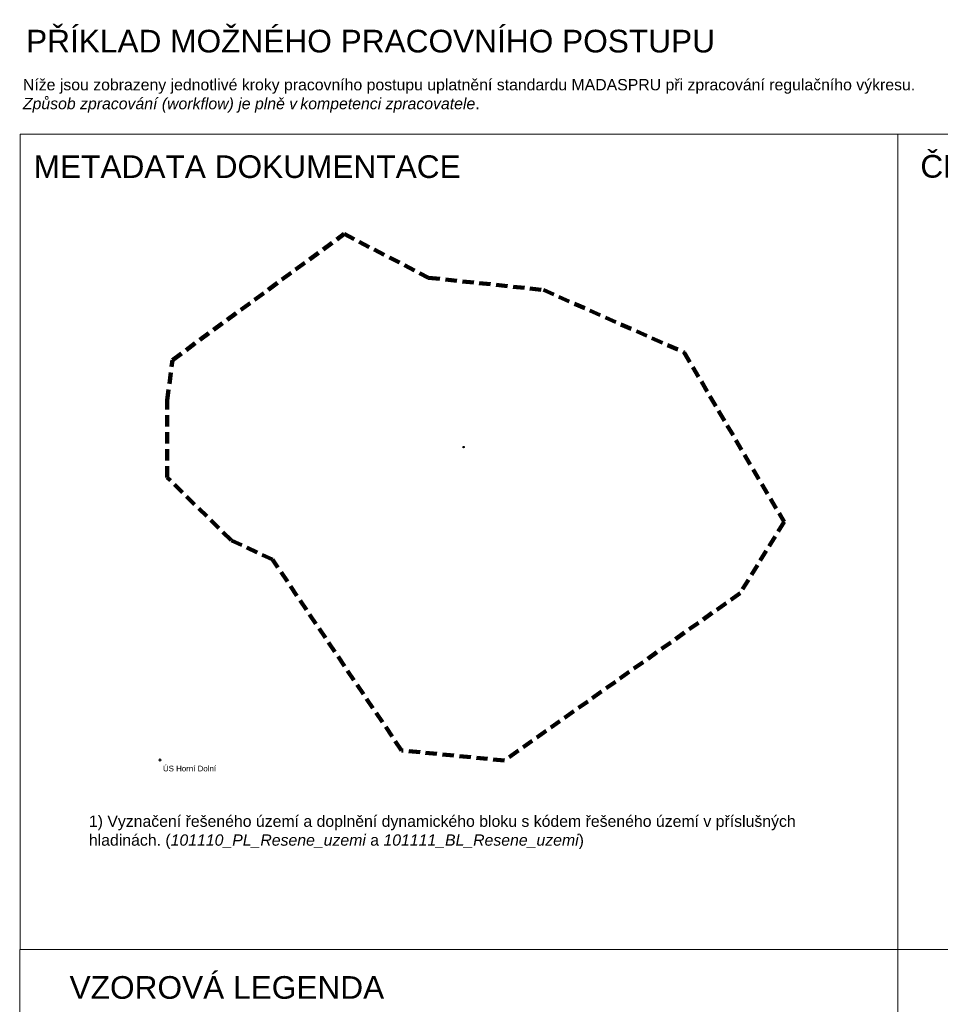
# Model space of a CAD drawing. Header units: metres. Extents: x -5 to 5163, y 1049 to 2798.
# Tile 2 of 22: x -5 to 808, y 1929 to 2798. Entities that reach past the tile are written whole.
import ezdxf

# ---------------------------------------------------------------- set-up
doc = ezdxf.new("R2010")
doc.units = ezdxf.units.M
doc.linetypes.add('DASHED', pattern=[0.75, 0.5, -0.25])
doc.layers.add('000000_BL_Pomocna_netisk_DB', color=7, linetype='Continuous', plot=False)
doc.layers.add('000100_pomocná_standard', color=132, linetype='Continuous', lineweight=18, plot=False)
doc.layers.add('101110_PL_Resene_uzemi', color=6, linetype='DASHED', lineweight=200)
doc.layers.add('101111_BL_Resene_uzemi', color=9, linetype='Continuous')
doc.styles.get("Standard").update_dxf_attribs({"font": 'arial.ttf'})
doc.styles.add('style2', font='arial.ttf', dxfattribs={"height": 2})

# ---------------------------------------------------------------- blocks, each defined once
blk = doc.blocks.new('*U180')
at = {"layer": '000000_BL_Pomocna_netisk_DB'}
for p, q in [((268.75, 275.73), (267.55, 276.93)), ((267.55, 275.73), (268.75, 276.93)), ((-1, 0), (-0.72, 0.28)), ((1, 0), (-1, 0)), ((-1, 0), (-0.72, -0.28)), ((0, 1), (-0.29, 0.71)), ((0, 1), (0, -1)), ((0, 1), (0.28, 0.72)), ((1, 0), (0.72, 0.28)), ((1, 0), (0.72, -0.28)), ((0, -1), (-0.28, -0.72)), ((0, -1), (0.28, -0.72))]:
    blk.add_line(p, q, dxfattribs=at)
blk.add_circle((268.15, 276.33), 0.6, dxfattribs=at)
blk.add_attdef('DOK_NAZEV', (2.66, -10), '', height=5)
at = {"style": 'style2', "flags": 1}
blk.add_attdef('NAZEV_BLOK', (1.24, -20.77), '', height=5, dxfattribs=at)

msp = doc.modelspace()

# ---------------------------------------------------------------- linework, layer by layer
at = {"layer": '000100_pomocná_standard'}
for points in [[(770.71, 2697.06), (-4.45, 2697.06), (-4.45, 1977.21), (770.71, 1977.21)], [(770.71, 2697.06), (3182.24, 2697.06), (3182.24, 1977.21), (770.71, 1977.21)], [(-5, 1977.21), (770.71, 1977.21), (770.71, 1060.72), (-5, 1060.72)], [(770.71, 1060.72), (3182.24, 1060.72), (3182.24, 1977.21), (770.71, 1977.21)]]:
    msp.add_lwpolyline(points, close=True, dxfattribs=at)
at = {"layer": '101110_PL_Resene_uzemi', "ltscale": 20}
msp.add_lwpolyline([(125.23, 2461.84), (129.92, 2497.65), (281.54, 2608.98), (356.2, 2570.3), (457.51, 2559.62), (581.82, 2504.41), (670.21, 2354.71), (631.21, 2291.7), (423.24, 2144.08), (332.25, 2152.91), (218.29, 2321.41), (181.64, 2338.64), (125.23, 2394.05), (125.23, 2461.84)], close=True, dxfattribs=at)

# ---------------------------------------------------------------- block references
at = {"layer": '101111_BL_Resene_uzemi'}
msp.add_blockref('*U180', (118.86, 2144.43), dxfattribs=at).add_auto_attribs({'DOK_NAZEV': 'ÚS Horní Dolní'})

# ---------------------------------------------------------------- texts
at = {"linetype": 'Continuous', "lineweight": 18, "char_height": 10}
for s, width, heights, insert, attachment_point in [('Níže jsou zobrazeny jednotlivé kroky pracovního postupu uplatnění standardu MADASPRU při zpracování regulačního výkresu.\\P{\\fArial|b0|i1|c238|p34;Způsob zpracování (workflow) je plně v\u202fkompetenci zpracovatele}.', 811.3342, [0], (-2.15, 2731), 4), ('1) Vyznačení řešeného území a doplnění dynamického bloku s kódem řešeného území v příslušných hladinách. ({\\fArial|b0|i1|c238|p34;101110_PL_Resene_uzemi }a {\\fArial|b0|i1|c238|p34;101111_BL_Resene_uzemi})', 670.4133, [29.95], (56.12, 2095.45), 1)]:
    msp.add_mtext_dynamic_manual_height_columns(s, width=width, gutter_width=0.0125, heights=heights, dxfattribs=dict(at, insert=insert, attachment_point=attachment_point))
at = {"layer": '000100_pomocná_standard', "linetype": 'Continuous', "lineweight": 20, "char_height": 20, "attachment_point": 4}
for s, insert, width in [('PŘÍKLAD MOŽNÉHO PRACOVNÍHO POSTUPU', (0.63, 2779.17), 701.9782), ('ČLENĚNÍ ÚZEMÍ', (790.5, 2668.58), 461.9048)]:
    msp.add_mtext(s, dxfattribs=dict(at, insert=insert, width=width))
at = {"layer": '000100_pomocná_standard', "linetype": 'Continuous', "lineweight": 20, "char_height": 20}
for s, insert, attachment_point in [('METADATA DOKUMENTACE', (7.35, 2668.31), 4), ('VZOROVÁ LEGENDA', (39.08, 1933.33), 7)]:
    msp.add_mtext(s, dxfattribs=dict(at, insert=insert, attachment_point=attachment_point))

doc.saveas('drawing.dxf')
